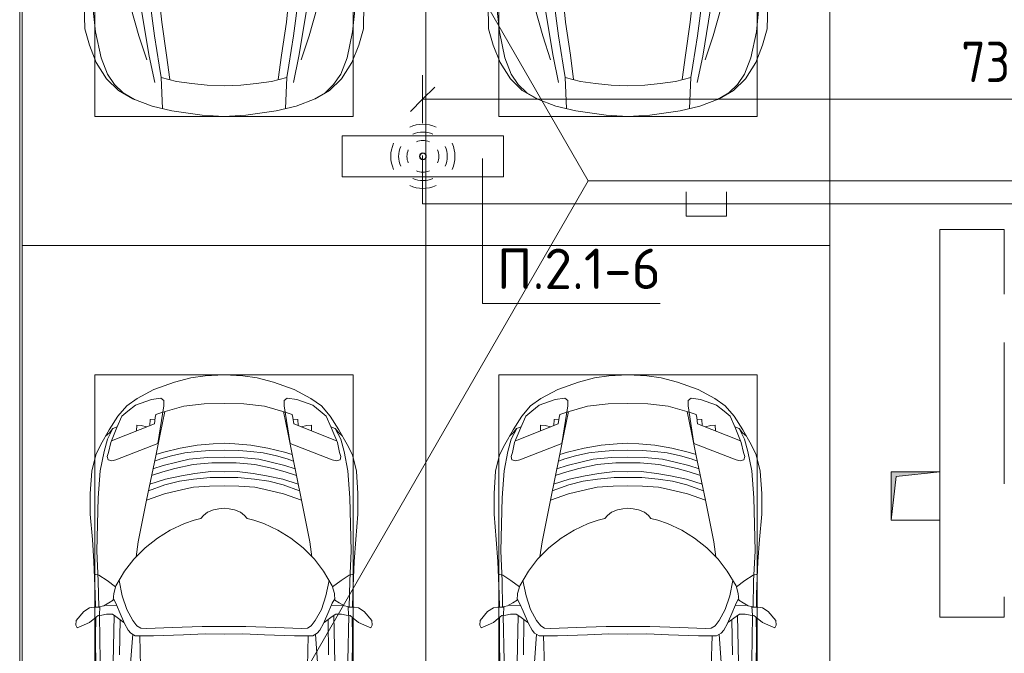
# Model space of a CAD drawing. Header units: millimetres. Extents: x -32229 to 170644, y -13689 to 125138.
# Tile 245 of 256: x 45110 to 51205, y 85125 to 89048. Entities that reach past the tile are written whole.
import ezdxf

# ---------------------------------------------------------------- set-up
doc = ezdxf.new("R2010")
doc.units = ezdxf.units.MM
for name, color, linetype, lineweight in [('A-ANNO-DIMS', 7, 'Continuous', 9), ('A-ANNO-DIMS-200', 7, 'Continuous', 9), ('A-ANNO-NOTE', 7, 'Continuous', 18), ('A-DETL-GENF', 7, 'Continuous', 18), ('A-DETL-THIN', 7, 'Continuous', 9), ('A-FLOR', 7, 'Continuous', 18), ('C-PRKG', 7, 'Continuous', 18), ('G-ANNO-TEXT', 7, 'Continuous', 9), ('M-EQPM', 7, 'Continuous', 18), ('S-COLS', 7, 'Continuous', 18)]:
    doc.layers.add(name, color=color, linetype=linetype, lineweight=lineweight)
doc.layers.add('A-DETL', color=7, linetype='Continuous', lineweight=9, true_color=0x00a600)
doc.styles.add('GOST Common_6', font='GOST_Common.ttf', dxfattribs={"width": 0.9, "height": 250})
doc.styles.add('ISOCPEUR', font='isocpeur.ttf', dxfattribs={"height": 250})
doc.dimstyles.new('ГОСТ_2_5_мм2', dxfattribs={"dimscale": 304.8, "dimtxt": 251.428749, "dimasz": 0.492126, "dimexe": 0.492126, "dimexo": 0.656168, "dimgap": 0.098425, "dimtad": 1, "dimdec": 0, "dimdsep": 46, "dimtxsty": 'GOST Common_6', "dimblk1": 'OBLIQUE', "dimblk2": 'OBLIQUE', "dimsah": 1, "dimcen": 0.09, "dimazin": 2, "dimtfac": 1, "dimtdec": 4, "dimtix": 1, "dimtmove": 0, "dimatfit": 3, "dimfxl": 1, "dimtvp": 1, "dimtolj": 1, "dimtzin": 0, "dimarcsym": 2})

# ---------------------------------------------------------------- blocks, each defined once
blk = doc.blocks.new('АР_Машиноместо - 4900x2400_М__5300х2500_-3113489--01 ЭО')
at = {"layer": 'A-DETL-GENF', "color": 253, "lineweight": 13, "true_color": 0xaaaaaa}
for p, q in [((927, 4466.6), (804.4, 4436.7)), ((861.2, 4260.3), (869.3, 4451.1)), ((1114.6, 4493), (927, 4466.6)), ((1250, 4500), (1114.6, 4493)), ((1250, 4500), (1385.4, 4493)), ((1385.4, 4493), (1573, 4466.6)), ((1573, 4466.6), (1695.6, 4436.7)), ((1638.8, 4260.3), (1630.7, 4451.1)), ((686, 4391.6), (596.3, 4340.6)), ((804.4, 4436.7), (686, 4391.6)), ((1695.6, 4436.7), (1814, 4391.6)), ((1814, 4391.6), (1903.7, 4340.6)), ((596.3, 4340.6), (522.5, 4267.9)), ((1903.7, 4340.6), (1977.5, 4267.9)), ((522.5, 4267.9), (458.6, 4167)), ((955.5, 4283.9), (861, 4259.4)), ((914, 4272.5), (893.6, 4121.6)), ((1050.4, 4297.3), (955.5, 4283.9)), ((1146, 4306.7), (1050.4, 4297.3)), ((1250, 4312), (1146, 4306.7)), ((1250, 4312), (1354, 4306.7)), ((1354, 4306.7), (1449.6, 4297.3)), ((1449.6, 4297.3), (1544.5, 4283.9)), ((1544.5, 4283.9), (1639, 4259.4)), ((1586, 4272.5), (1606.4, 4121.6)), ((1977.5, 4267.9), (2041.4, 4167)), ((458.6, 4167), (416.4, 4059.2)), ((2041.4, 4167), (2083.6, 4059.2)), ((893.6, 4121.6), (863.9, 3917.5)), ((1606.4, 4121.6), (1636.1, 3917.5)), ((416.4, 4059.2), (387.4, 3958.4)), ((2083.6, 4059.2), (2112.6, 3958.4)), ((387.4, 3958.4), (384, 3802.9)), ((863.9, 3917.5), (840.1, 3687.8)), ((1636.1, 3917.5), (1659.9, 3687.8)), ((2112.6, 3958.4), (2116, 3802.9))]:
    blk.add_line(p, q, dxfattribs=at)
at = {"layer": 'A-DETL-GENF', "color": 254, "lineweight": 13, "true_color": 0xd4d4d4}
for p, q in [((696.3, 4395.8), (625, 4354.8)), ((1803.7, 4395.8), (1875, 4354.8)), ((625, 4354.8), (571.5, 4303.1)), ((1875, 4354.8), (1928.5, 4303.1)), ((571.5, 4303.1), (527.8, 4239.8)), ((786.9, 4128.3), (821.1, 4289.8)), ((1713.1, 4128.3), (1678.9, 4289.8)), ((1928.5, 4303.1), (1972.2, 4239.8)), ((527.8, 4239.8), (488.6, 4138.1)), ((849, 4182.8), (861.2, 4260.3)), ((1651, 4182.8), (1638.8, 4260.3)), ((1972.2, 4239.8), (2011.4, 4138.1)), ((722.7, 4001.8), (771.7, 4149.8)), ((819.4, 4000.8), (849, 4182.8)), ((1680.6, 4000.8), (1651, 4182.8)), ((1777.3, 4001.8), (1728.3, 4149.8)), ((488.6, 4138.1), (454.7, 3976.8)), ((723.2, 3741.5), (786.9, 4128.3)), ((1776.8, 3741.5), (1713.1, 4128.3)), ((2011.4, 4138.1), (2045.3, 3976.8)), ((454.7, 3976.8), (438.6, 3823.4)), ((673.6, 3827.1), (722.7, 4001.8)), ((785.7, 3746.6), (819.4, 4000.8)), ((1714.3, 3746.6), (1680.6, 4000.8)), ((1826.4, 3827.1), (1777.3, 4001.8)), ((2045.3, 3976.8), (2061.4, 3823.4))]:
    blk.add_line(p, q, dxfattribs=at)
at = {"layer": 'C-PRKG', "color": 253, "lineweight": 13, "true_color": 0xaaaaaa}
for p, q in [((2500, 5300), (0, 5300)), ((0, 0), (0, 5300)), ((2500, 0), (2500, 5300)), ((450, 4500), (2050, 4500)), ((450, 800), (450, 4500)), ((2050, 800), (2050, 4500))]:
    blk.add_line(p, q, dxfattribs=at)
blk = doc.blocks.new('АР_Машиноместо - 4900x2400_М__5300х2500_-V14--01 ЭО')
at = {"layer": 'A-DETL-GENF', "color": 253, "lineweight": 13, "true_color": 0xaaaaaa}
for p, q in [((943.3, -845.1), (815.8, -891)), ((1044.2, -818.6), (943.3, -845.1)), ((1132.7, -806), (1044.2, -818.6)), ((1250, -800), (1132.7, -806)), ((1250, -800), (1367.3, -806)), ((1367.3, -806), (1455.8, -818.6)), ((1455.8, -818.6), (1556.7, -845.1)), ((1556.7, -845.1), (1684.2, -891)), ((815.8, -891), (711.9, -946.2)), ((1684.2, -891), (1788.1, -946.2)), ((711.9, -946.2), (647.2, -992.8)), ((800.1, -952.6), (700.9, -989.1)), ((859, -944.1), (800.1, -952.6)), ((877.7, -958.9), (859, -944.1)), ((877.7, -991.4), (877.7, -958.9)), ((1622.3, -958.9), (1641, -944.1)), ((1622.3, -991.4), (1622.3, -958.9)), ((1641, -944.1), (1699.9, -952.6)), ((1699.9, -952.6), (1799.1, -989.1)), ((1788.1, -946.2), (1852.8, -992.8)), ((647.2, -992.8), (593.2, -1056.8)), ((654.7, -1024.4), (617.9, -1057.3)), ((700.9, -989.1), (655, -1024.3)), ((841.1, -1225.9), (877.7, -991.4)), ((882.6, -1027.5), (853.8, -1167.4)), ((1000.2, -994.5), (871.4, -1031.3)), ((1127.4, -979.8), (1000.2, -994.5)), ((1250, -977.6), (1127.4, -979.8)), ((1250, -977.6), (1372.6, -979.8)), ((1372.6, -979.8), (1499.8, -994.5)), ((1499.8, -994.5), (1628.6, -1031.3)), ((1617.4, -1027.5), (1646.2, -1167.4)), ((1658.9, -1225.9), (1622.3, -991.4)), ((1799.1, -989.1), (1845, -1024.3)), ((1845.3, -1024.4), (1882.1, -1057.3)), ((1852.8, -992.8), (1906.8, -1056.8)), ((593.2, -1056.8), (539.3, -1140.4)), ((617.9, -1057.3), (586.9, -1126.3)), ((1882.1, -1057.3), (1913.1, -1126.3)), ((1906.8, -1056.8), (1960.7, -1140.4)), ((539.3, -1140.4), (487.4, -1232.1)), ((561.3, -1132.6), (540.4, -1159.6)), ((586.9, -1126.3), (548.2, -1220.1)), ((589, -1121.6), (561.3, -1132.6)), ((1911, -1121.6), (1938.7, -1132.6)), ((1913.1, -1126.3), (1951.8, -1220.1)), ((1938.7, -1132.6), (1959.6, -1159.6)), ((1960.7, -1140.4), (2012.6, -1232.1)), ((540.4, -1159.6), (516.2, -1180.5)), ((853.8, -1167.4), (826.8, -1300.9)), ((1646.2, -1167.4), (1673.2, -1300.9)), ((1959.6, -1159.6), (1983.8, -1180.5)), ((487.4, -1232.1), (455.7, -1296.1)), ((548.2, -1220.1), (535, -1280.6)), ((580.7, -1327.1), (841.1, -1225.9)), ((876.3, -1278.7), (828.3, -1293.7)), ((978.6, -1254.6), (876.3, -1278.7)), ((1084.1, -1236), (978.6, -1254.6)), ((1083.6, -1274.6), (1007.1, -1283.7)), ((1159.1, -1267.9), (1083.6, -1274.6)), ((1182.5, -1227.5), (1084.1, -1236)), ((1250, -1266.6), (1159.1, -1267.9)), ((1250, -1223.7), (1182.5, -1227.5)), ((1250, -1223.7), (1317.5, -1227.5)), ((1250, -1266.6), (1340.9, -1267.9)), ((1317.5, -1227.5), (1415.9, -1236)), ((1340.9, -1267.9), (1416.4, -1274.6)), ((1415.9, -1236), (1521.4, -1254.6)), ((1416.4, -1274.6), (1492.9, -1283.7)), ((1521.4, -1254.6), (1623.7, -1278.7)), ((1623.7, -1278.7), (1671.7, -1293.7)), ((1919.3, -1327.1), (1658.9, -1225.9)), ((1951.8, -1220.1), (1965, -1280.6)), ((2012.6, -1232.1), (2044.3, -1296.1)), ((455.7, -1296.1), (430.8, -1396.6)), ((535, -1280.6), (527.2, -1305.2)), ((527.2, -1305.2), (531.8, -1326)), ((531.8, -1326), (554.4, -1333.3)), ((554.4, -1333.3), (580.7, -1327.1)), ((826.8, -1300.9), (770, -1576.5)), ((859.1, -1321.2), (819.9, -1334.4)), ((925.2, -1301.6), (859.1, -1321.2)), ((1007.1, -1283.7), (925.2, -1301.6)), ((1035, -1323.2), (958.3, -1341.1)), ((1148.3, -1312.4), (1035, -1323.2)), ((1250, -1309.3), (1148.3, -1312.4)), ((1250, -1309.3), (1351.7, -1312.4)), ((1351.7, -1312.4), (1465, -1323.2)), ((1465, -1323.2), (1541.7, -1341.1)), ((1492.9, -1283.7), (1574.8, -1301.6)), ((1574.8, -1301.6), (1640.9, -1321.2)), ((1640.9, -1321.2), (1680.1, -1334.4)), ((1673.2, -1300.9), (1730, -1576.5)), ((1945.6, -1333.3), (1919.3, -1327.1)), ((1968.2, -1326), (1945.6, -1333.3)), ((1965, -1280.6), (1972.8, -1305.2)), ((1972.8, -1305.2), (1968.2, -1326)), ((2044.3, -1296.1), (2069.2, -1396.6)), ((430.8, -1396.6), (422, -1534.1)), ((871.4, -1401.1), (800.5, -1424.6)), ((873.8, -1361.2), (809.9, -1383.1)), ((945.3, -1380.6), (871.4, -1401.1)), ((958.3, -1341.1), (873.8, -1361.2)), ((1059, -1354.8), (945.3, -1380.6)), ((1174.5, -1344.2), (1059, -1354.8)), ((1168.3, -1399.8), (1070, -1410.4)), ((1250, -1400.1), (1168.3, -1399.8)), ((1250, -1344.9), (1174.5, -1344.2)), ((1250, -1344.9), (1325.5, -1344.2)), ((1250, -1400.1), (1331.7, -1399.8)), ((1325.5, -1344.2), (1441, -1354.8)), ((1331.7, -1399.8), (1430, -1410.4)), ((1441, -1354.8), (1554.7, -1380.6)), ((1541.7, -1341.1), (1626.2, -1361.2)), ((1554.7, -1380.6), (1628.6, -1401.1)), ((1626.2, -1361.2), (1690.1, -1383.1)), ((1628.6, -1401.1), (1699.5, -1424.6)), ((2069.2, -1396.6), (2078, -1534.1)), ((887, -1446.5), (790.4, -1477.3)), ((973.4, -1459.7), (884.3, -1480.8)), ((986.2, -1425.6), (887, -1446.5)), ((1061.9, -1445.7), (973.4, -1459.7)), ((1070, -1410.4), (986.2, -1425.6)), ((1163.9, -1435.1), (1061.9, -1445.7)), ((1250, -1435.1), (1163.9, -1435.1)), ((1250, -1435.1), (1336.1, -1435.1)), ((1336.1, -1435.1), (1438.1, -1445.7)), ((1430, -1410.4), (1513.8, -1425.6)), ((1438.1, -1445.7), (1526.6, -1459.7)), ((1513.8, -1425.6), (1613, -1446.5)), ((1526.6, -1459.7), (1615.7, -1480.8)), ((1613, -1446.5), (1709.6, -1477.3)), ((884.3, -1480.8), (782, -1518.1)), ((994.9, -1509.3), (881.7, -1536.4)), ((1060, -1496.1), (994.9, -1509.3)), ((1159.3, -1489.1), (1060, -1496.1)), ((1250, -1488.3), (1159.3, -1489.1)), ((1250, -1488.3), (1340.7, -1489.1)), ((1340.7, -1489.1), (1440, -1496.1)), ((1440, -1496.1), (1505.1, -1509.3)), ((1505.1, -1509.3), (1618.3, -1536.4)), ((1615.7, -1480.8), (1718, -1518.1)), ((422, -1534.1), (422, -1662.9)), ((770, -1576.5), (718.3, -1834.2)), ((881.7, -1536.4), (770, -1576.5)), ((1618.3, -1536.4), (1730, -1576.5)), ((1730, -1576.5), (1781.7, -1834.2)), ((2078, -1534.1), (2078, -1662.9)), ((1184.7, -1635.7), (1147.5, -1650.5)), ((1217.8, -1629.1), (1184.7, -1635.7)), ((1217.8, -1629.1), (1250, -1626.8)), ((1282.2, -1629.1), (1250, -1626.8)), ((1282.2, -1629.1), (1315.3, -1635.7)), ((1315.3, -1635.7), (1352.5, -1650.5)), ((422, -1662.9), (434.8, -1820.7)), ((1064.9, -1700.5), (1004.2, -1721.4)), ((1107.2, -1689.8), (1064.9, -1700.5)), ((1123.5, -1670.9), (1107.2, -1689.8)), ((1147.5, -1650.5), (1123.5, -1670.9)), ((1352.5, -1650.5), (1376.5, -1670.9)), ((1376.5, -1670.9), (1392.8, -1689.8)), ((1392.8, -1689.8), (1435.1, -1700.5)), ((1435.1, -1700.5), (1495.8, -1721.4)), ((2078, -1662.9), (2065.2, -1820.7)), ((917, -1761.1), (837.5, -1812.1)), ((1004.2, -1721.4), (917, -1761.1)), ((1495.8, -1721.4), (1583, -1761.1)), ((1583, -1761.1), (1662.5, -1812.1)), ((434.8, -1820.7), (444.9, -1956.8)), ((837.5, -1812.1), (761.1, -1871.7)), ((1662.5, -1812.1), (1738.9, -1871.7)), ((2065.2, -1820.7), (2055.1, -1956.8)), ((761.1, -1871.7), (690.7, -1941.6)), ((718.3, -1834.2), (705.7, -1926.7)), ((1738.9, -1871.7), (1809.3, -1941.6)), ((1781.7, -1834.2), (1794.3, -1926.7)), ((690.7, -1941.6), (634.6, -2015)), ((1809.3, -1941.6), (1865.4, -2015)), ((444.9, -1956.8), (453, -2159.1)), ((2055.1, -1956.8), (2047, -2159.1)), ((475.1, -2041), (447.5, -2034.4)), ((525.5, -2074.6), (475.1, -2041)), ((634.6, -2015), (580.7, -2105.7)), ((1865.4, -2015), (1919.3, -2105.7)), ((1974.5, -2074.6), (2024.9, -2041)), ((2024.9, -2041), (2052.5, -2034.4)), ((578.8, -2112.6), (525.5, -2074.6)), ((580.7, -2105.7), (567.1, -2153.8)), ((619.7, -2168.6), (600.3, -2072.7)), ((1880.3, -2168.6), (1899.7, -2072.7)), ((1919.3, -2105.7), (1932.9, -2153.8)), ((1921.2, -2112.6), (1974.5, -2074.6)), ((453, -2159.1), (455, -2238.9)), ((567.1, -2153.8), (564.3, -2195.4)), ((579.9, -2213.8), (564.9, -2186.5)), ((647.3, -2254.2), (619.7, -2168.6)), ((1852.7, -2254.2), (1880.3, -2168.6)), ((1920.1, -2213.8), (1935.1, -2186.5)), ((1932.9, -2153.8), (1935.7, -2195.4)), ((2047, -2159.1), (2045, -2238.9)), ((381.7, -2266.4), (417.4, -2243.4)), ((417.4, -2243.4), (445.1, -2238.7)), ((445.1, -2238.7), (481.8, -2239.5)), ((505.1, -2230), (467.5, -2239.2)), ((482, -2235.6), (479.1, -2288.7)), ((536.7, -2211.8), (505.1, -2230)), ((586.6, -2231.3), (510.1, -2227.1)), ((564.3, -2195.4), (536.7, -2211.8)), ((600.8, -2263), (579.9, -2213.8)), ((685.1, -2322.3), (647.3, -2254.2)), ((1814.9, -2322.3), (1852.7, -2254.2)), ((1899.2, -2263), (1920.1, -2213.8)), ((1913.4, -2231.3), (1989.9, -2227.1)), ((1935.7, -2195.4), (1963.3, -2211.8)), ((1963.3, -2211.8), (1994.9, -2230)), ((1994.9, -2230), (2032.5, -2239.2)), ((2018, -2235.6), (2020.9, -2288.7)), ((2054.9, -2238.7), (2018.2, -2239.5)), ((2082.6, -2243.4), (2054.9, -2238.7)), ((2118.3, -2266.4), (2082.6, -2243.4)), ((335.2, -2322.3), (381.7, -2266.4)), ((449.8, -2306.1), (417.4, -2333.8)), ((470, -2290), (449.8, -2306.1)), ((454.5, -2423.6), (456, -2301.1)), ((493.6, -2288.6), (470, -2290)), ((523.3, -2281.2), (493.6, -2288.6)), ((559, -2282.6), (523.3, -2281.2)), ((580.6, -2296), (559, -2282.6)), ((630.6, -2332.9), (580.6, -2296)), ((633.8, -2340.5), (600.8, -2263)), ((603.5, -2534.3), (606.1, -2314.9)), ((1866.2, -2340.5), (1899.2, -2263)), ((1869.4, -2332.9), (1919.4, -2296)), ((1896.5, -2534.3), (1893.9, -2314.9)), ((1919.4, -2296), (1941, -2282.6)), ((1941, -2282.6), (1976.7, -2281.2)), ((1976.7, -2281.2), (2006.4, -2288.6)), ((2006.4, -2288.6), (2030, -2290)), ((2030, -2290), (2050.2, -2306.1)), ((2045.5, -2423.6), (2044, -2301.1)), ((2050.2, -2306.1), (2082.6, -2333.8)), ((2164.8, -2322.3), (2118.3, -2266.4)), ((333.1, -2350.6), (335.2, -2322.3)), ((341.2, -2366.2), (333.1, -2350.6)), ((384.4, -2347.9), (341.2, -2366.2)), ((417.4, -2333.8), (384.4, -2347.9)), ((656.7, -2380.3), (633.8, -2340.5)), ((710, -2355.4), (685.1, -2322.3)), ((734.3, -2368.8), (710, -2355.4)), ((772.7, -2371.5), (734.3, -2368.8)), ((929.1, -2364.1), (772.7, -2371.5)), ((1115.2, -2358.7), (929.1, -2364.1)), ((1250, -2357.8), (1115.2, -2358.7)), ((1250, -2357.8), (1384.8, -2358.7)), ((1384.8, -2358.7), (1570.9, -2364.1)), ((1570.9, -2364.1), (1727.3, -2371.5)), ((1727.3, -2371.5), (1765.7, -2368.8)), ((1765.7, -2368.8), (1790, -2355.4)), ((1790, -2355.4), (1814.9, -2322.3)), ((1843.3, -2380.3), (1866.2, -2340.5)), ((2082.6, -2333.8), (2115.6, -2347.9)), ((2115.6, -2347.9), (2158.8, -2366.2)), ((2158.8, -2366.2), (2166.9, -2350.6)), ((2166.9, -2350.6), (2164.8, -2322.3)), ((456.8, -2613.6), (454.5, -2423.6)), ((672.8, -2399.7), (656.7, -2380.3)), ((684.8, -2406.5), (667.8, -2638.3)), ((700.6, -2415.4), (672.8, -2399.7)), ((813.8, -2416.7), (700.6, -2415.4)), ((999.2, -2409.3), (813.8, -2416.7)), ((1132.7, -2404.6), (999.2, -2409.3)), ((1250, -2406.6), (1132.7, -2404.6)), ((1250, -2406.6), (1367.3, -2404.6)), ((1367.3, -2404.6), (1500.8, -2409.3)), ((1500.8, -2409.3), (1686.2, -2416.7)), ((1686.2, -2416.7), (1799.4, -2415.4)), ((1799.4, -2415.4), (1827.2, -2399.7)), ((1815.2, -2406.5), (1832.2, -2638.3)), ((1827.2, -2399.7), (1843.3, -2380.3)), ((2043.2, -2613.6), (2045.5, -2423.6)), ((863.9, -3917.5), (840.1, -3687.8)), ((1636.1, -3917.5), (1659.9, -3687.8)), ((387.4, -3958.4), (384, -3802.9)), ((2112.6, -3958.4), (2116, -3802.9)), ((416.4, -4059.2), (387.4, -3958.4)), ((893.6, -4121.6), (863.9, -3917.5)), ((1606.4, -4121.6), (1636.1, -3917.5)), ((2083.6, -4059.2), (2112.6, -3958.4)), ((458.6, -4167), (416.4, -4059.2)), ((2041.4, -4167), (2083.6, -4059.2)), ((914, -4272.5), (893.6, -4121.6)), ((1586, -4272.5), (1606.4, -4121.6)), ((522.5, -4267.9), (458.6, -4167)), ((1977.5, -4267.9), (2041.4, -4167)), ((955.5, -4283.9), (861, -4259.4)), ((861.2, -4260.3), (869.3, -4451.1)), ((1544.5, -4283.9), (1639, -4259.4)), ((1638.8, -4260.3), (1630.7, -4451.1)), ((596.3, -4340.6), (522.5, -4267.9)), ((1050.4, -4297.3), (955.5, -4283.9)), ((1146, -4306.7), (1050.4, -4297.3)), ((1250, -4312), (1146, -4306.7)), ((1250, -4312), (1354, -4306.7)), ((1354, -4306.7), (1449.6, -4297.3)), ((1449.6, -4297.3), (1544.5, -4283.9)), ((1903.7, -4340.6), (1977.5, -4267.9)), ((686, -4391.6), (596.3, -4340.6)), ((1814, -4391.6), (1903.7, -4340.6)), ((804.4, -4436.7), (686, -4391.6)), ((927, -4466.6), (804.4, -4436.7)), ((1573, -4466.6), (1695.6, -4436.7)), ((1695.6, -4436.7), (1814, -4391.6)), ((1114.6, -4493), (927, -4466.6)), ((1250, -4500), (1114.6, -4493)), ((1250, -4500), (1385.4, -4493)), ((1385.4, -4493), (1573, -4466.6))]:
    blk.add_line(p, q, dxfattribs=at)
at = {"layer": 'A-DETL-GENF', "color": 254, "lineweight": 13, "true_color": 0xd4d4d4}
for p, q in [((871.3, -1031.9), (827.7, -1045)), ((1628.7, -1031.9), (1672.3, -1045)), ((792.9, -1076.2), (791.2, -1114.5)), ((823.3, -1074.4), (792.9, -1076.2)), ((824.1, -1063.7), (818.8, -1102.9)), ((827.7, -1045), (824.1, -1063.7)), ((1672.3, -1045), (1675.9, -1063.7)), ((1675.9, -1063.7), (1681.2, -1102.9)), ((1676.7, -1074.4), (1707.1, -1076.2)), ((1707.1, -1076.2), (1708.8, -1114.5)), ((561.7, -1132.1), (527.9, -1198.6)), ((818.8, -1102.9), (554, -1208.1)), ((709.1, -1112.7), (708.2, -1146.9)), ((737.7, -1113.6), (709.1, -1112.7)), ((772.6, -1121.3), (737.7, -1113.6)), ((1681.2, -1102.9), (1946, -1208.1)), ((1727.4, -1121.3), (1762.3, -1113.6)), ((1762.3, -1113.6), (1790.9, -1112.7)), ((1790.9, -1112.7), (1791.8, -1146.9)), ((1938.3, -1132.1), (1972.1, -1198.6)), ((527.9, -1198.6), (507.4, -1274.3)), ((1972.1, -1198.6), (1992.6, -1274.3)), ((507.4, -1274.3), (483.4, -1395.6)), ((1992.6, -1274.3), (2016.6, -1395.6)), ((483.4, -1395.6), (470.9, -1561.4)), ((2016.6, -1395.6), (2029.1, -1561.4)), ((470.9, -1561.4), (462.8, -1889.5)), ((2029.1, -1561.4), (2037.2, -1889.5)), ((462.8, -1889.5), (471.8, -2077.7)), ((2037.2, -1889.5), (2028.2, -2077.7)), ((471.8, -2077.7), (474.5, -2239.3)), ((2028.2, -2077.7), (2025.5, -2239.3)), ((483.3, -2571.4), (478, -2290)), ((570.6, -2291.4), (564.4, -2580.5)), ((1929.4, -2291.4), (1935.6, -2580.5)), ((2016.7, -2571.4), (2022, -2290)), ((728.4, -2415.7), (733.8, -2606.7)), ((1771.6, -2415.7), (1766.2, -2606.7)), ((723.2, -3741.5), (786.9, -4128.3)), ((785.7, -3746.6), (819.4, -4000.8)), ((1714.3, -3746.6), (1680.6, -4000.8)), ((1776.8, -3741.5), (1713.1, -4128.3)), ((454.7, -3976.8), (438.6, -3823.4)), ((673.6, -3827.1), (722.7, -4001.8)), ((1826.4, -3827.1), (1777.3, -4001.8)), ((2045.3, -3976.8), (2061.4, -3823.4)), ((488.6, -4138.1), (454.7, -3976.8)), ((722.7, -4001.8), (771.7, -4149.8)), ((819.4, -4000.8), (849, -4182.8)), ((1680.6, -4000.8), (1651, -4182.8)), ((1777.3, -4001.8), (1728.3, -4149.8)), ((2011.4, -4138.1), (2045.3, -3976.8)), ((527.8, -4239.8), (488.6, -4138.1)), ((786.9, -4128.3), (821.1, -4289.8)), ((1713.1, -4128.3), (1678.9, -4289.8)), ((1972.2, -4239.8), (2011.4, -4138.1)), ((849, -4182.8), (861.2, -4260.3)), ((1651, -4182.8), (1638.8, -4260.3)), ((571.5, -4303.1), (527.8, -4239.8)), ((1928.5, -4303.1), (1972.2, -4239.8)), ((625, -4354.8), (571.5, -4303.1)), ((1875, -4354.8), (1928.5, -4303.1)), ((696.3, -4395.8), (625, -4354.8)), ((1803.7, -4395.8), (1875, -4354.8))]:
    blk.add_line(p, q, dxfattribs=at)
at = {"layer": 'C-PRKG', "color": 253, "lineweight": 13, "true_color": 0xaaaaaa}
for p, q in [((2500, 0), (0, 0)), ((0, 0), (0, -5300)), ((2500, 0), (2500, -5300)), ((450, -800), (450, -4500)), ((450, -800), (2050, -800)), ((2050, -800), (2050, -4500)), ((450, -4500), (2050, -4500)), ((2500, -5300), (0, -5300))]:
    blk.add_line(p, q, dxfattribs=at)
blk = doc.blocks.new('АР_Канал вертикальный прямоугольный - ВК-6260073--01 ЭО')
at = {"layer": 'M-EQPM', "lineweight": 13, "true_color": 0xe2e2e2}
blk.add_hatch(color=254, dxfattribs=at).paths.add_polyline_path([(-150, -150), (-120, 120), (150, 150), (-150, 150)])
at = {"layer": 'M-EQPM', "color": 253, "lineweight": 13, "true_color": 0xaaaaaa}
for p, q in [((150, 150), (-150, 150)), ((-150, 150), (-150, -150)), ((150, 150), (-150, 150)), ((-150, 150), (-150, -150)), ((-150, -150), (-150, 150)), ((-150, 150), (150, 150)), ((-120, 120), (150, 150)), ((-120, 120), (150, 150)), ((150, -150), (150, 150)), ((150, 150), (150, -150)), ((-150, -150), (-120, 120)), ((-150, -150), (-120, 120)), ((-150, -150), (150, -150)), ((150, -150), (-150, -150))]:
    blk.add_line(p, q, dxfattribs=at)
blk = doc.blocks.new('Наметкина 10_РД_АР_П_rvt-1--01 ЭО')
at = {"layer": 'A-FLOR', "color": 253, "lineweight": 13, "true_color": 0xaaaaaa}
for p, q in [((45110.3, 81950), (45110.3, 94150)), ((48630.3, 88050), (45110.3, 94150)), ((45110.3, 81950), (45110.3, 94150)), ((48630.3, 88050), (45110.3, 81950)), ((58010.3, 88050), (48630.3, 88050))]:
    blk.add_line(p, q, dxfattribs=at)
at = {"layer": 'S-COLS', "color": 253, "lineweight": 15, "true_color": 0xaaaaaa}
for p, q in [((50805.3, 87750), (50805.3, 86250)), ((51205.3, 87750), (50805.3, 87750)), ((51205.3, 87350), (51205.3, 87750)), ((51205.3, 86175), (51205.3, 87050)), ((50805.3, 85950), (50805.3, 85350)), ((51205.3, 85350), (51205.3, 85475)), ((50805.3, 85350), (51205.3, 85350))]:
    blk.add_line(p, q, dxfattribs=at)
at = {"layer": 'C-PRKG', "color": 253, "lineweight": 13, "true_color": 0xaaaaaa}
for p in [(45125.3, 92950), (45125.3, 87650), (47625.3, 87650)]:
    blk.add_blockref('АР_Машиноместо - 4900x2400_М__5300х2500_-V14--01 ЭО', p, dxfattribs=at)
at = {"layer": 'C-PRKG', "color": 253, "lineweight": 13, "true_color": 0xaaaaaa, "rotation": 180}
blk.add_blockref('АР_Машиноместо - 4900x2400_М__5300х2500_-3113489--01 ЭО', (50125.3, 92950), dxfattribs=at)
at = {"layer": 'M-EQPM', "color": 253, "lineweight": 13, "true_color": 0xaaaaaa}
blk.add_blockref('АР_Канал вертикальный прямоугольный - ВК-6260073--01 ЭО', (50655.3, 86100), dxfattribs=at)
blk = doc.blocks.new('DIMBLOCK82--01 ЭО')
at = {"layer": 'A-ANNO-DIMS-200'}
for p, q in [((47604.5, 88407.4), (47604.5, 88705.4)), ((54904.9, 88404.5), (54904.9, 88705.4)), ((47604.5, 88555.4), (47679.5, 88630.4)), ((54904.9, 88555.4), (54979.9, 88630.4)), ((47604.5, 88555.4), (47529.5, 88480.4)), ((47604.5, 88555.4), (54904.9, 88555.4)), ((47604.5, 88555.4), (47604.5, 88407.4)), ((54904.9, 88555.4), (54829.9, 88480.4)), ((54904.9, 88555.4), (54904.9, 88404.5))]:
    blk.add_line(p, q, dxfattribs=at)
at = {"layer": 'A-ANNO-DIMS-200', "color": 0, "insert": (50939.4, 88912.1), "char_height": 250, "width": 756.843, "attachment_point": 1, "line_spacing_factor": 1.022761, "style": 'GOST Common_6'}
blk.add_mtext('7300', dxfattribs=at)
blk = doc.blocks.new('_Oblique')
at = {"color": 0, "linetype": 'ByBlock', "lineweight": -2}
blk.add_line((-0.5, -0.5), (0.5, 0.5), dxfattribs=at)

msp = doc.modelspace()

# ---------------------------------------------------------------- linework, layer by layer
at = {"layer": 'A-ANNO-NOTE', "color": 5, "lineweight": 9, "true_color": 0x0000ff}
for p, q in [((47106.2, 88328.9), (48106.2, 88328.9)), ((47106.2, 88076.2), (47106.2, 88328.9)), ((48106.2, 88328.9), (48106.2, 88076.2)), ((48106.2, 88076.2), (47106.2, 88076.2))]:
    msp.add_line(p, q, dxfattribs=at)
for centre in [(47605.3, 88202.4), (47606.2, 88203.3), (47606.2, 88201.5), (47607.1, 88202.4)]:
    msp.add_circle(centre, 20, dxfattribs=at)
for centre, radius, start, end in [((47606.2, 88201.5), 199.6, 66, 114), ((47606.2, 88201.5), 151.5, 66, 114), ((47607.1, 88202.4), 199.6, 156, 204), ((47607.1, 88202.4), 151.5, 156, 204), ((47606.2, 88201.5), 99.8, 66, 114), ((47605.3, 88202.4), 151.5, 336, 24), ((47605.3, 88202.4), 199.6, 336, 24), ((47607.1, 88202.4), 99.8, 156, 204), ((47605.3, 88202.4), 99.8, 336, 24), ((47606.2, 88203.3), 99.8, 246, 294), ((47606.2, 88203.3), 199.6, 246, 294), ((47606.2, 88203.3), 151.5, 246, 294)]:
    msp.add_arc(centre, radius, start, end, dxfattribs=at)
at = {"layer": 'A-DETL', "color": 5, "true_color": 0x0000ff}
for p, q in [((47604.5, 88207.4), (47604.5, 87907.4)), ((49236.3, 87982.4), (49236.3, 87832.4)), ((49486.3, 87832.4), (49486.3, 87982.4)), ((47604.5, 87907.4), (70551.3, 87907.4)), ((49236.3, 87832.4), (49486.3, 87832.4))]:
    msp.add_line(p, q, dxfattribs=at)
at = {"layer": 'A-DETL-THIN'}
for q in [(47975.9, 88188.4), (49075.9, 87290.8)]:
    msp.add_line((47975.9, 87290.8), q, dxfattribs=at)

# ---------------------------------------------------------------- block references
at = {"lineweight": 5}
msp.add_blockref('Наметкина 10_РД_АР_П_rvt-1--01 ЭО', (0, 0), dxfattribs=at)

# ---------------------------------------------------------------- texts
at = {"layer": 'G-ANNO-TEXT', "insert": (48063.5, 87631.1), "char_height": 250, "width": 1016.06, "attachment_point": 1, "line_spacing_factor": 1.139951, "style": 'ISOCPEUR'}
msp.add_mtext('\\pt600,1200,1800,2400,3000,3600,4200,4800,5400,6000,6600,7200,7800,8400,9000,9600,10200,10800,11400,12000,12600,13200,13800,14400,15000,15600,16200,16800,17400,18000,18600,19200;П.2.1-6', dxfattribs=at)

# ---------------------------------------------------------------- dimensions: what is measured, and where the dimension line sits
at = {"layer": 'A-ANNO-DIMS'}
dim = msp.add_linear_dim(base=(54904.9, 88555.4), p1=(47604.5, 88207.4), p2=(54904.9, 88204.5), dimstyle='ГОСТ_2_5_мм2', override={"dimpost": '<>', "dimfxl": 7300.412219}, dxfattribs=at)
dim.commit()
dim.dimension.update_dxf_attribs({"geometry": 'DIMBLOCK82--01 ЭО', "text_midpoint": (51254.7, 88710.4)})

doc.saveas('drawing.dxf')
